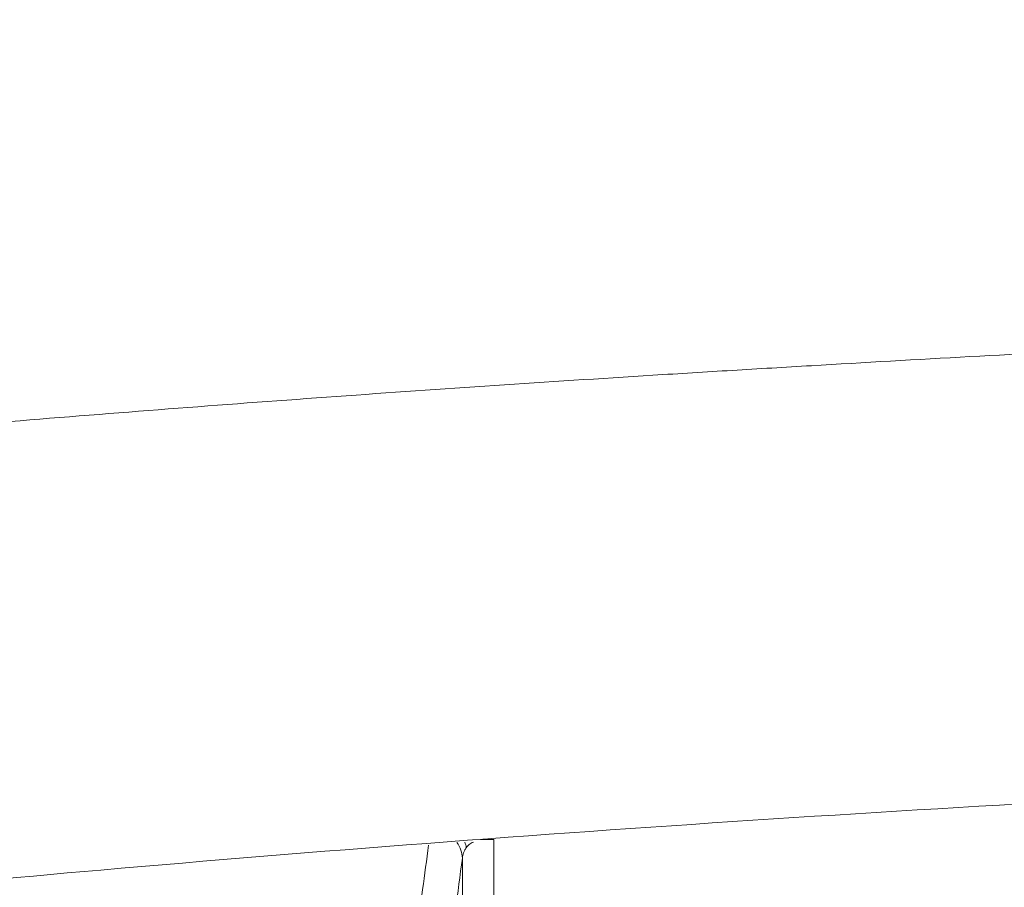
# Model space of a CAD drawing. Header units: millimetres. Extents: x 0 to 594, y 0 to 420.
# Tile 138 of 256: x 189 to 203, y 346 to 359. Entities that reach past the tile are written whole.
import ezdxf

# ---------------------------------------------------------------- set-up
doc = ezdxf.new("R2010")
doc.units = ezdxf.units.MM
doc.layers.add('1', color=7, linetype='Continuous', true_color=0xffffff)
doc.styles.add('Arial Unicode MS', font='txt')
doc.dimstyles.get("Standard").update_dxf_attribs({"dimtxt": 0.18, "dimasz": 0.18, "dimexe": 0.18, "dimexo": 0.0625, "dimgap": 0.09, "dimtad": 0, "dimtih": 1, "dimtoh": 1, "dimdec": 4, "dimzin": 0, "dimdsep": 46, "dimtxsty": 'Standard', "dimcen": 0.09, "dimadec": 0, "dimazin": 0, "dimtfac": 1, "dimtdec": 4, "dimtofl": 0, "dimtmove": 0, "dimatfit": 3, "dimfxl": 0, "dimtolj": 1, "dimtzin": 0, "dimarcsym": 0})

# ---------------------------------------------------------------- blocks, each defined once
blk = doc.blocks.new('_U2')
at = {"layer": '1', "color": 18, "lineweight": 13}
for p, q in [((142.301, 334.479), (142.301, 394.797)), ((368.28, 363.039), (368.28, 394.797)), ((142.301, 392.797), (235.419, 392.797)), ((368.28, 392.797), (275.162, 392.797))]:
    blk.add_line(p, q, dxfattribs=at)
at = {"layer": '1', "color": 18}
for points in [[(142.301, 392.797), (145.801, 393.735), (145.801, 391.859)], [(368.28, 392.797), (364.78, 391.859), (364.78, 393.735)]]:
    blk.add_solid(points, dxfattribs=at)
at = {"layer": '1', "color": 18, "linetype": 'Continuous', "lineweight": 13, "char_height": 2.5, "attachment_point": 7, "line_spacing_factor": 1.047437, "style": 'Arial Unicode MS'}
for s, insert in [('\\fArial Unicode MS|b0|i0;\\W1.0000;4.5', (237.052, 390.919)), ('\\fArial Unicode MS|b0|i0;\\W1.0000; LIFT POINT SPAN', (244.157, 390.919))]:
    blk.add_mtext(s, dxfattribs=dict(at, insert=insert))

msp = doc.modelspace()

# ---------------------------------------------------------------- linework, layer by layer
at = {"layer": '1', "color": 155, "linetype": 'Continuous', "lineweight": 13}
for centre, major_axis, ratio, start_param, end_param in [((194.691, 346.393), (0.446, -0.06), 0.93152, 0.144404, 0.732346), ((194.8, 346.55), (0.275, -0.356), 0.830784, 0.999201, 1.193018), ((195.64, 346.672), (0.5, 0), 0.000094, 4.233792, 4.643731)]:
    msp.add_ellipse(centre, major_axis=major_axis, ratio=ratio, start_param=start_param, end_param=end_param, dxfattribs=at)
for points, knots in [([(169.941, 350.869), (171.488, 351.08), (173.037, 351.279), (175.363, 351.56), (176.139, 351.651), (177.692, 351.827), (178.469, 351.912), (180.8, 352.161), (182.356, 352.316), (185.471, 352.607), (187.03, 352.744), (189.37, 352.936), (190.15, 352.997), (191.711, 353.117), (192.492, 353.175), (194.835, 353.343), (196.398, 353.447), (198.352, 353.57), (198.743, 353.594), (199.525, 353.641), (199.917, 353.664), (201.09, 353.733), (202.655, 353.822), (204.22, 353.905), (205.395, 353.966), (205.786, 353.986), (206.569, 354.025), (206.961, 354.044), (207.352, 354.063)], [0, 0, 0, 0, 0.125, 0.125, 0.1875, 0.1875, 0.25, 0.25, 0.375, 0.375, 0.5, 0.5, 0.5625, 0.5625, 0.625, 0.625, 0.75, 0.75, 0.78125, 0.78125, 0.8125, 0.8125, 0.875, 0.9375, 0.9375, 0.96875, 0.96875, 1, 1, 1, 1]), ([(195.198, 346.55), (195.194, 346.544), (195.19, 346.537), (195.185, 346.529), (195.184, 346.528), (195.182, 346.524), (195.181, 346.523), (195.178, 346.518), (195.177, 346.515), (195.168, 346.498), (195.162, 346.485), (195.153, 346.459), (195.149, 346.446), (195.143, 346.419), (195.141, 346.406), (195.14, 346.393)], [0, 0, 0, 0, 0.125, 0.125, 0.15625, 0.15625, 0.1875, 0.1875, 0.25, 0.25, 0.5, 0.5, 0.75, 0.75, 1, 1, 1, 1]), ([(195.198, 346.55), (195.204, 346.559), (195.211, 346.568), (195.222, 346.58), (195.226, 346.584), (195.234, 346.591), (195.238, 346.595), (195.252, 346.605), (195.261, 346.611), (195.281, 346.623), (195.292, 346.628), (195.303, 346.633)], [0, 0, 0, 0, 0.25, 0.25, 0.375, 0.375, 0.5, 0.5, 0.75, 0.75, 1, 1, 1, 1]), ([(195.605, 346.672), (195.605, 346.407), (195.605, 346.143), (195.605, 345.615), (195.605, 345.35), (195.605, 345.086)], [0, 0, 0, 0, 0.5, 0.5, 1, 1, 1, 1]), ([(195.14, 345.086), (195.14, 345.304), (195.14, 345.522), (195.14, 345.957), (195.14, 346.175), (195.14, 346.393)], [0, 0, 0, 0, 0.5, 0.5, 1, 1, 1, 1])]:
    msp.add_open_spline(points, degree=3, knots=knots, dxfattribs=at)
at = {"layer": '1', "color": 155, "linetype": 'Continuous', "lineweight": 18}
msp.add_open_spline([(176.205, 344.792), (178.069, 345.022), (182.589, 345.544), (190.332, 346.298), (199.459, 346.991), (208.301, 347.475), (213.924, 347.702), (216.298, 347.786)], degree=3, knots=[0, 0, 0, 0, 0.140419, 0.340102, 0.580819, 0.823075, 1, 1, 1, 1], dxfattribs=at)
at = {"layer": '1', "color": 155, "linetype": 'Continuous', "lineweight": 13}
for points in [[(194.462, 345.272), (194.521, 345.711), (194.581, 346.15), (194.64, 346.589)], [(195.14, 346.393), (195.071, 345.879), (195.001, 345.366), (194.932, 344.852)]]:
    msp.add_open_spline(points, degree=3, dxfattribs=at)

# ---------------------------------------------------------------- dimensions: what is measured, and where the dimension line sits
at = {"layer": '1', "color": 18, "linetype": 'Continuous', "lineweight": 13}
dim = msp.add_linear_dim(base=(142.301, 392.797), p1=(368.28, 363.039), p2=(142.301, 334.479), text=' <> \\fArial Unicode MS|b0|i0;\\C18;{\\H1.00x;\\fArial Unicode MS|b0|i0; LIFT POINT SPAN\\fArial Unicode MS|b0|i0;}\\C18;', dimstyle='Standard', override={"dimtxt": 2.5, "dimasz": 3.5, "dimexe": 2, "dimexo": 0, "dimgap": 1.5, "dimtih": 1, "dimtoh": 1, "dimdec": 1, "dimlfac": 0.02, "dimzin": 8, "dimdsep": 46, "dimlunit": 2, "dimtxsty": 'Arial Unicode MS', "dimsah": 1, "dimse1": 0, "dimse2": 0, "dimsd1": 0, "dimsd2": 0, "dimclrd": 18, "dimclre": 18, "dimclrt": 18, "dimtol": 0, "dimtm": -0.1, "dimtfac": 1.4, "dimtdec": 2, "dimtofl": 1, "dimtmove": 0, "dimtzin": 8, "dimlwd": 13, "dimlwe": 13}, dxfattribs=at)
dim.commit()
dim.dimension.update_dxf_attribs({"geometry": '_U2', "text_midpoint": (255.29, 392.797), "dimtype": 160})

doc.saveas('drawing.dxf')
